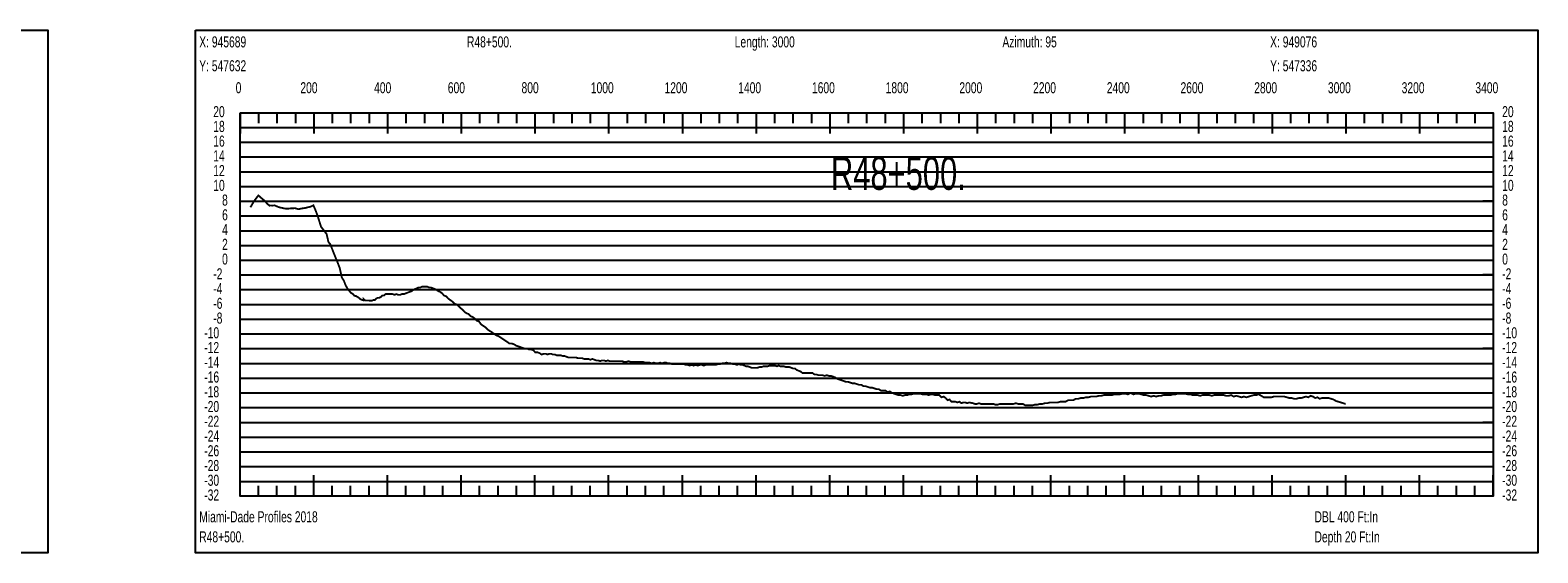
# Model space of a CAD drawing. Header units: inches. Extents: x 471865 to 538526, y 1054316 to 1102451.
# Tile 32 of 114: x 491341 to 495431, y 1067629 to 1069047. Entities that reach past the tile are written whole.
import ezdxf

# ---------------------------------------------------------------- set-up
doc = ezdxf.new("R2010")
doc.units = ezdxf.units.IN
doc.header["$MEASUREMENT"] = 0
for name, color, linetype in [('LABELS', 7, 'Continuous'), ('X_Gr1', 7, 'Continuous'), ('XSECTION', 7, 'Continuous')]:
    doc.layers.add(name, color=color, linetype=linetype)
doc.styles.get("Standard").update_dxf_attribs({"font": 'arial.ttf'})

msp = doc.modelspace()

# ---------------------------------------------------------------- linework, layer by layer
at = {"layer": 'X_Gr1', "color": 6, "linetype": 'Continuous', "lineweight": 18, "true_color": 0xff00ff, "transparency": 33554687, "const_width": 5}
msp.add_lwpolyline([(491938.2, 1068566.5), (491938.2, 1068566.5), (491948.8, 1068584.4), (491959.8, 1068598.6), (491968, 1068591.4), (491978, 1068583.1), (491983.6, 1068576), (491990.1, 1068570.9), (491990.8, 1068571.6), (491996.7, 1068571), (492004, 1068571.6), (492014.8, 1068566.9), (492029.8, 1068563.4), (492037.4, 1068562.5), (492047.7, 1068563.5), (492059.2, 1068564), (492068.5, 1068561.3), (492077.9, 1068563.4), (492087.1, 1068564.6), (492096, 1068567), (492102.1, 1068568.3), (492109, 1068571.9), (492116.4, 1068554.4), (492121.5, 1068540.1), (492129.7, 1068513.8), (492138.8, 1068501.9), (492144.8, 1068494.2), (492149.9, 1068472), (492154.6, 1068466.8), (492167.6, 1068433.9), (492173.3, 1068420.2), (492180.3, 1068402.2), (492186.1, 1068376.2), (492191.7, 1068367.2), (492196.7, 1068354.5), (492201, 1068346.8), (492205.3, 1068341), (492211.3, 1068334.1), (492216.7, 1068331), (492220.4, 1068326.2), (492224.6, 1068325.7), (492230.7, 1068322.2), (492237.1, 1068316.8), (492244.5, 1068314.1), (492245, 1068317.9), (492249, 1068313.9), (492255.4, 1068313.6), (492261.7, 1068313.3), (492267.9, 1068313), (492271.9, 1068315), (492275.8, 1068315), (492279.7, 1068319), (492283.8, 1068321), (492287.8, 1068321), (492291.7, 1068323), (492295.9, 1068327), (492300.3, 1068327), (492304.9, 1068331), (492309.5, 1068331), (492314.2, 1068331), (492319.1, 1068331), (492324, 1068331), (492328.9, 1068329), (492334.1, 1068331), (492339, 1068329), (492344.1, 1068329), (492349.3, 1068331), (492354.5, 1068331), (492359.8, 1068333), (492364.9, 1068335), (492370.1, 1068337), (492375.6, 1068339), (492380.8, 1068343), (492385.6, 1068345), (492390.2, 1068347), (492394.7, 1068349), (492399.1, 1068349), (492403.6, 1068351), (492408.4, 1068351), (492413.3, 1068351), (492418.1, 1068351), (492422.9, 1068349), (492427.8, 1068349), (492432.8, 1068347), (492437.8, 1068345), (492442.7, 1068343), (492447.8, 1068339), (492452.9, 1068337), (492458.3, 1068333), (492463.6, 1068327), (492469.1, 1068325), (492474.7, 1068319), (492480.1, 1068315), (492485.7, 1068311), (492491.5, 1068305), (492497.1, 1068303), (492502.7, 1068299), (492508.1, 1068293), (492513.5, 1068289), (492518.8, 1068283), (492524.5, 1068279), (492530.2, 1068277), (492535.6, 1068271), (492541, 1068269), (492546.3, 1068265), (492552, 1068259), (492558, 1068257), (492563.9, 1068249), (492569.7, 1068245), (492575.5, 1068241), (492581.5, 1068235), (492587.7, 1068231), (492593.8, 1068227), (492599.7, 1068223), (492605.4, 1068219), (492611.2, 1068217), (492617.3, 1068213), (492623.3, 1068209), (492629.2, 1068205), (492635.1, 1068201), (492640.9, 1068197), (492646.9, 1068197), (492653, 1068195), (492659.2, 1068191), (492665.2, 1068189), (492671.2, 1068187), (492676.9, 1068185), (492682.5, 1068183), (492688.4, 1068183), (492694, 1068181), (492699.5, 1068181), (492705.4, 1068179), (492711, 1068173), (492716.8, 1068173), (492722.6, 1068171), (492728.4, 1068167), (492734.1, 1068169), (492739.6, 1068169), (492744.5, 1068167), (492749.1, 1068169), (492753.9, 1068169), (492758.9, 1068167), (492763.9, 1068167), (492769.2, 1068165), (492774.5, 1068165), (492779.8, 1068165), (492785.2, 1068163), (492790.4, 1068163), (492795.8, 1068161), (492800.9, 1068159), (492805.8, 1068159), (492811, 1068159), (492816.2, 1068159), (492821.6, 1068159), (492827.1, 1068157), (492832.6, 1068157), (492838.3, 1068157), (492843.9, 1068155), (492849.5, 1068155), (492855.2, 1068155), (492860.6, 1068153), (492866, 1068155), (492871.4, 1068153), (492876.6, 1068151), (492881.7, 1068151), (492886.9, 1068149), (492892, 1068151), (492897.4, 1068151), (492902.7, 1068149), (492907.9, 1068151), (492913.2, 1068149), (492918.4, 1068149), (492923.7, 1068149), (492929.4, 1068149), (492935, 1068149), (492940.6, 1068149), (492946.5, 1068149), (492952.3, 1068147), (492958.1, 1068147), (492964, 1068149), (492969.7, 1068147), (492975.5, 1068147), (492981.2, 1068147), (492986.7, 1068147), (492992.4, 1068147), (492998, 1068147), (493003.7, 1068147), (493009.1, 1068145), (493014.9, 1068145), (493020.9, 1068145), (493026.7, 1068143), (493032.5, 1068145), (493038.2, 1068143), (493044, 1068143), (493049.7, 1068145), (493055.3, 1068143), (493060.8, 1068145), (493066.1, 1068145), (493071.4, 1068143), (493076.6, 1068143), (493081.7, 1068141), (493086.8, 1068141), (493091.8, 1068141), (493097.2, 1068141), (493102.6, 1068141), (493108.1, 1068141), (493113.9, 1068141), (493119.4, 1068139), (493124.6, 1068139), (493129.7, 1068137), (493135.1, 1068139), (493140.8, 1068137), (493146.5, 1068139), (493152.1, 1068137), (493157.6, 1068139), (493163, 1068139), (493168.4, 1068137), (493173.6, 1068139), (493178.9, 1068139), (493184.1, 1068139), (493189.4, 1068139), (493195, 1068139), (493200.6, 1068139), (493206.4, 1068141), (493212.3, 1068141), (493218.1, 1068143), (493224.2, 1068143), (493230.2, 1068145), (493235.9, 1068143), (493241.6, 1068143), (493247.3, 1068141), (493252.8, 1068141), (493258.2, 1068139), (493263.6, 1068141), (493268.7, 1068139), (493273.6, 1068139), (493278.5, 1068137), (493283.3, 1068135), (493288.2, 1068135), (493293.3, 1068133), (493298.4, 1068131), (493303.5, 1068131), (493308.6, 1068131), (493313.8, 1068131), (493319.2, 1068133), (493324.7, 1068133), (493330.4, 1068135), (493335.9, 1068135), (493341.3, 1068135), (493346.7, 1068137), (493352.1, 1068137), (493357.1, 1068137), (493362, 1068137), (493366.8, 1068135), (493371.4, 1068137), (493376.1, 1068135), (493380.9, 1068135), (493385.8, 1068135), (493390.7, 1068133), (493395.8, 1068133), (493400.8, 1068133), (493405.9, 1068131), (493410.8, 1068129), (493415.7, 1068129), (493420.6, 1068125), (493425.5, 1068123), (493430.7, 1068121), (493436, 1068117), (493441.1, 1068117), (493446.7, 1068117), (493452.3, 1068117), (493457.7, 1068117), (493463.1, 1068117), (493468.4, 1068113), (493473.7, 1068113), (493479.3, 1068111), (493484.9, 1068111), (493490.5, 1068111), (493496.1, 1068109), (493501.9, 1068111), (493507.7, 1068109), (493513.3, 1068109), (493519, 1068107), (493524.7, 1068105), (493530.5, 1068101), (493536.3, 1068099), (493542.3, 1068097), (493548.2, 1068095), (493553.8, 1068093), (493559.4, 1068093), (493565.3, 1068091), (493571.4, 1068089), (493577.4, 1068089), (493583.2, 1068087), (493589.2, 1068085), (493595.4, 1068085), (493601.5, 1068081), (493607.6, 1068081), (493613.6, 1068079), (493619.6, 1068077), (493625.5, 1068077), (493631.4, 1068075), (493637.3, 1068073), (493643.1, 1068073), (493649, 1068069), (493655, 1068069), (493661.1, 1068069), (493667, 1068065), (493673, 1068067), (493678.8, 1068063), (493684.4, 1068061), (493690.4, 1068059), (493696.3, 1068057), (493702.3, 1068057), (493708.2, 1068055), (493714.1, 1068057), (493720.1, 1068057), (493726, 1068059), (493731.7, 1068059), (493737.5, 1068061), (493743.3, 1068061), (493749.3, 1068061), (493755.2, 1068061), (493761.1, 1068059), (493766.7, 1068059), (493772.3, 1068059), (493778.2, 1068057), (493784, 1068059), (493789.8, 1068059), (493795.6, 1068057), (493801.4, 1068057), (493807.4, 1068057), (493813.2, 1068051), (493819, 1068053), (493824.6, 1068049), (493829.9, 1068043), (493835.1, 1068045), (493840.5, 1068039), (493846, 1068039), (493851.3, 1068039), (493856.4, 1068037), (493861.7, 1068039), (493867.2, 1068035), (493872.6, 1068037), (493877.9, 1068037), (493883.1, 1068035), (493888.3, 1068037), (493898.6, 1068035), (493903.9, 1068033), (493909.4, 1068033), (493915, 1068035), (493920.5, 1068033), (493925.9, 1068033), (493931.5, 1068033), (493937, 1068033), (493942.4, 1068033), (493948.1, 1068033), (493953.8, 1068033), (493959.6, 1068031), (493965.5, 1068031), (493971.7, 1068033), (493977.9, 1068033), (493984.1, 1068033), (493990.5, 1068033), (493996.8, 1068033), (494002.8, 1068033), (494008.7, 1068033), (494015, 1068035), (494021.3, 1068033), (494027.7, 1068033), (494034.3, 1068033), (494040.6, 1068029), (494046.9, 1068029), (494053.3, 1068029), (494059.9, 1068029), (494066.5, 1068031), (494073.4, 1068031), (494080.1, 1068033), (494086.9, 1068033), (494093.7, 1068035), (494100.5, 1068035), (494107.4, 1068037), (494114.6, 1068037), (494121.6, 1068037), (494128.5, 1068037), (494135.6, 1068039), (494142.7, 1068039), (494149.7, 1068039), (494156.8, 1068043), (494163.8, 1068043), (494170.6, 1068043), (494177.5, 1068047), (494184.3, 1068047), (494191.1, 1068049), (494198.1, 1068049), (494205.1, 1068051), (494212.1, 1068051), (494219.1, 1068053), (494226.2, 1068053), (494233.1, 1068053), (494239.9, 1068055), (494246.8, 1068055), (494253.9, 1068057), (494261.1, 1068057), (494268.2, 1068057), (494275.3, 1068057), (494282.5, 1068059), (494289.8, 1068059), (494297.1, 1068059), (494304.4, 1068061), (494311.8, 1068061), (494319, 1068059), (494326.4, 1068063), (494333.9, 1068059), (494341.2, 1068061), (494348.2, 1068061), (494355, 1068059), (494361.8, 1068057), (494368.6, 1068057), (494375.3, 1068055), (494382, 1068053), (494388.8, 1068055), (494395.6, 1068053), (494402.5, 1068055), (494409, 1068055), (494415.1, 1068057), (494421.4, 1068057), (494427.9, 1068057), (494434.5, 1068057), (494441.2, 1068059), (494447.9, 1068059), (494454.5, 1068061), (494461.1, 1068061), (494467.7, 1068061), (494474.5, 1068061), (494481.4, 1068059), (494488.2, 1068059), (494495, 1068057), (494501.7, 1068057), (494508.3, 1068057), (494515, 1068055), (494521.4, 1068057), (494527.7, 1068057), (494534.1, 1068057), (494540.3, 1068057), (494546.5, 1068055), (494552.9, 1068057), (494559.5, 1068057), (494565.9, 1068057), (494572.4, 1068057), (494579.1, 1068057), (494585.6, 1068055), (494592.3, 1068055), (494599.1, 1068057), (494606, 1068053), (494613.1, 1068055), (494620.3, 1068053), (494627.1, 1068051), (494633.6, 1068053), (494640.2, 1068051), (494647, 1068053), (494653.8, 1068055), (494660.7, 1068057), (494667.3, 1068057), (494674, 1068059), (494680.9, 1068055), (494687.6, 1068051), (494694.4, 1068051), (494701.4, 1068051), (494708.3, 1068051), (494715.3, 1068053), (494722.2, 1068053), (494729.2, 1068053), (494736.2, 1068053), (494743.2, 1068053), (494750.3, 1068051), (494757, 1068049), (494763.5, 1068049), (494770, 1068047), (494776.4, 1068047), (494782.8, 1068049), (494789.3, 1068049), (494795.7, 1068051), (494802, 1068053), (494808.4, 1068051), (494814.8, 1068055), (494821, 1068053), (494827.3, 1068049), (494833.3, 1068051), (494839.2, 1068047), (494845.2, 1068049), (494851.3, 1068049), (494857.6, 1068049), (494864, 1068049), (494870.3, 1068047), (494876.8, 1068045), (494883.5, 1068041), (494890.1, 1068039), (494896.7, 1068037), (494903.3, 1068035), (494909.9, 1068033), (494910.1, 1068033)], dxfattribs=at)
at = {"layer": 'XSECTION', "color": 18, "linetype": 'Continuous', "true_color": 0x000000}
for points in [[(487746.5, 1069047), (491388.9, 1069047), (491388.9, 1067629), (487746.5, 1067629), (487746.5, 1069047)], [(491788.9, 1069047), (495431.3, 1069047), (495431.3, 1067629), (491788.9, 1067629), (491788.9, 1069047)], [(491910.1, 1068823), (495310.1, 1068823), (495310.1, 1067783), (491910.1, 1067783), (491910.1, 1068823)], [(491910.1, 1068823), (491910.1, 1068766.6)], [(491910.1, 1068823), (491910.1, 1068766.6)], [(491910.1, 1068823), (491910.1, 1068795)], [(491910.1, 1068823), (491910.1, 1068795)], [(491960.1, 1068823), (491960.1, 1068795)], [(492010.1, 1068823), (492010.1, 1068795)], [(492060.1, 1068823), (492060.1, 1068795)], [(492110.1, 1068823), (492110.1, 1068766.6)], [(492110.1, 1068823), (492110.1, 1068795)], [(492160.1, 1068823), (492160.1, 1068795)], [(492210.1, 1068823), (492210.1, 1068795)], [(492260.1, 1068823), (492260.1, 1068795)], [(492310.1, 1068823), (492310.1, 1068766.6)], [(492310.1, 1068823), (492310.1, 1068795)], [(492360.1, 1068823), (492360.1, 1068795)], [(492410.1, 1068823), (492410.1, 1068795)], [(492460.1, 1068823), (492460.1, 1068795)], [(492510.1, 1068823), (492510.1, 1068766.6)], [(492510.1, 1068823), (492510.1, 1068795)], [(492560.1, 1068823), (492560.1, 1068795)], [(492610.1, 1068823), (492610.1, 1068795)], [(492660.1, 1068823), (492660.1, 1068795)], [(492710.1, 1068823), (492710.1, 1068766.6)], [(492710.1, 1068823), (492710.1, 1068795)], [(492760.1, 1068823), (492760.1, 1068795)], [(492810.1, 1068823), (492810.1, 1068795)], [(492860.1, 1068823), (492860.1, 1068795)], [(492910.1, 1068823), (492910.1, 1068766.6)], [(492910.1, 1068823), (492910.1, 1068795)], [(492960.1, 1068823), (492960.1, 1068795)], [(493010.1, 1068823), (493010.1, 1068795)], [(493060.1, 1068823), (493060.1, 1068795)], [(493110.1, 1068823), (493110.1, 1068766.6)], [(493110.1, 1068823), (493110.1, 1068795)], [(493160.1, 1068823), (493160.1, 1068795)], [(493210.1, 1068823), (493210.1, 1068795)], [(493260.1, 1068823), (493260.1, 1068795)], [(493310.1, 1068823), (493310.1, 1068766.6)], [(493310.1, 1068823), (493310.1, 1068795)], [(493360.1, 1068823), (493360.1, 1068795)], [(493410.1, 1068823), (493410.1, 1068795)], [(493460.1, 1068823), (493460.1, 1068795)], [(493510.1, 1068823), (493510.1, 1068766.6)], [(493510.1, 1068823), (493510.1, 1068795)], [(493560.1, 1068823), (493560.1, 1068795)], [(493610.1, 1068823), (493610.1, 1068795)], [(493660.1, 1068823), (493660.1, 1068795)], [(493710.1, 1068823), (493710.1, 1068766.6)], [(493710.1, 1068823), (493710.1, 1068795)], [(493760.1, 1068823), (493760.1, 1068795)], [(493810.1, 1068823), (493810.1, 1068795)], [(493860.1, 1068823), (493860.1, 1068795)], [(493910.1, 1068823), (493910.1, 1068766.6)], [(493910.1, 1068823), (493910.1, 1068795)], [(493960.1, 1068823), (493960.1, 1068795)], [(494010.1, 1068823), (494010.1, 1068795)], [(494060.1, 1068823), (494060.1, 1068795)], [(494110.1, 1068823), (494110.1, 1068766.6)], [(494110.1, 1068823), (494110.1, 1068795)], [(494160.1, 1068823), (494160.1, 1068795)], [(494210.1, 1068823), (494210.1, 1068795)], [(494260.1, 1068823), (494260.1, 1068795)], [(494310.1, 1068823), (494310.1, 1068766.6)], [(494310.1, 1068823), (494310.1, 1068795)], [(494360.1, 1068823), (494360.1, 1068795)], [(494410.1, 1068823), (494410.1, 1068795)], [(494460.1, 1068823), (494460.1, 1068795)], [(494510.1, 1068823), (494510.1, 1068766.6)], [(494510.1, 1068823), (494510.1, 1068795)], [(494560.1, 1068823), (494560.1, 1068795)], [(494610.1, 1068823), (494610.1, 1068795)], [(494660.1, 1068823), (494660.1, 1068795)], [(494710.1, 1068823), (494710.1, 1068766.6)], [(494710.1, 1068823), (494710.1, 1068795)], [(494760.1, 1068823), (494760.1, 1068795)], [(494810.1, 1068823), (494810.1, 1068795)], [(494860.1, 1068823), (494860.1, 1068795)], [(494910.1, 1068823), (494910.1, 1068766.6)], [(494910.1, 1068823), (494910.1, 1068795)], [(494960.1, 1068823), (494960.1, 1068795)], [(495010.1, 1068823), (495010.1, 1068795)], [(495060.1, 1068823), (495060.1, 1068795)], [(495110.1, 1068823), (495110.1, 1068766.6)], [(495110.1, 1068823), (495110.1, 1068795)], [(495160.1, 1068823), (495160.1, 1068795)], [(495210.1, 1068823), (495210.1, 1068795)], [(495260.1, 1068823), (495260.1, 1068795)], [(495310.1, 1068823), (495310.1, 1068766.6)], [(495310.1, 1068823), (495310.1, 1068795)], [(491910.1, 1068583), (491938.1, 1068583)], [(495310.1, 1068583), (495282.1, 1068583)], [(491910.1, 1068383), (491938.1, 1068383)], [(495310.1, 1068383), (495282.1, 1068383)], [(491910.1, 1068183), (491938.1, 1068183)], [(495310.1, 1068183), (495282.1, 1068183)], [(491910.1, 1067983), (491938.1, 1067983)], [(495310.1, 1067983), (495282.1, 1067983)], [(491910.1, 1067783), (491910.1, 1067839.4)], [(491910.1, 1067783), (491910.1, 1067839.4)], [(491910.1, 1067783), (491910.1, 1067811)], [(491910.1, 1067783), (491910.1, 1067811)], [(491960.1, 1067783), (491960.1, 1067811)], [(492010.1, 1067783), (492010.1, 1067811)], [(492060.1, 1067783), (492060.1, 1067811)], [(492110.1, 1067783), (492110.1, 1067839.4)], [(492110.1, 1067783), (492110.1, 1067811)], [(492160.1, 1067783), (492160.1, 1067811)], [(492210.1, 1067783), (492210.1, 1067811)], [(492260.1, 1067783), (492260.1, 1067811)], [(492310.1, 1067783), (492310.1, 1067839.4)], [(492310.1, 1067783), (492310.1, 1067811)], [(492360.1, 1067783), (492360.1, 1067811)], [(492410.1, 1067783), (492410.1, 1067811)], [(492460.1, 1067783), (492460.1, 1067811)], [(492510.1, 1067783), (492510.1, 1067839.4)], [(492510.1, 1067783), (492510.1, 1067811)], [(492560.1, 1067783), (492560.1, 1067811)], [(492610.1, 1067783), (492610.1, 1067811)], [(492660.1, 1067783), (492660.1, 1067811)], [(492710.1, 1067783), (492710.1, 1067839.4)], [(492710.1, 1067783), (492710.1, 1067811)], [(492760.1, 1067783), (492760.1, 1067811)], [(492810.1, 1067783), (492810.1, 1067811)], [(492860.1, 1067783), (492860.1, 1067811)], [(492910.1, 1067783), (492910.1, 1067839.4)], [(492910.1, 1067783), (492910.1, 1067811)], [(492960.1, 1067783), (492960.1, 1067811)], [(493010.1, 1067783), (493010.1, 1067811)], [(493060.1, 1067783), (493060.1, 1067811)], [(493110.1, 1067783), (493110.1, 1067839.4)], [(493110.1, 1067783), (493110.1, 1067811)], [(493160.1, 1067783), (493160.1, 1067811)], [(493210.1, 1067783), (493210.1, 1067811)], [(493260.1, 1067783), (493260.1, 1067811)], [(493310.1, 1067783), (493310.1, 1067839.4)], [(493310.1, 1067783), (493310.1, 1067811)], [(493360.1, 1067783), (493360.1, 1067811)], [(493410.1, 1067783), (493410.1, 1067811)], [(493460.1, 1067783), (493460.1, 1067811)], [(493510.1, 1067783), (493510.1, 1067839.4)], [(493510.1, 1067783), (493510.1, 1067811)], [(493560.1, 1067783), (493560.1, 1067811)], [(493610.1, 1067783), (493610.1, 1067811)], [(493660.1, 1067783), (493660.1, 1067811)], [(493710.1, 1067783), (493710.1, 1067839.4)], [(493710.1, 1067783), (493710.1, 1067811)], [(493760.1, 1067783), (493760.1, 1067811)], [(493810.1, 1067783), (493810.1, 1067811)], [(493860.1, 1067783), (493860.1, 1067811)], [(493910.1, 1067783), (493910.1, 1067839.4)], [(493910.1, 1067783), (493910.1, 1067811)], [(493960.1, 1067783), (493960.1, 1067811)], [(494010.1, 1067783), (494010.1, 1067811)], [(494060.1, 1067783), (494060.1, 1067811)], [(494110.1, 1067783), (494110.1, 1067839.4)], [(494110.1, 1067783), (494110.1, 1067811)], [(494160.1, 1067783), (494160.1, 1067811)], [(494210.1, 1067783), (494210.1, 1067811)], [(494260.1, 1067783), (494260.1, 1067811)], [(494310.1, 1067783), (494310.1, 1067839.4)], [(494310.1, 1067783), (494310.1, 1067811)], [(494360.1, 1067783), (494360.1, 1067811)], [(494410.1, 1067783), (494410.1, 1067811)], [(494460.1, 1067783), (494460.1, 1067811)], [(494510.1, 1067783), (494510.1, 1067839.4)], [(494510.1, 1067783), (494510.1, 1067811)], [(494560.1, 1067783), (494560.1, 1067811)], [(494610.1, 1067783), (494610.1, 1067811)], [(494660.1, 1067783), (494660.1, 1067811)], [(494710.1, 1067783), (494710.1, 1067839.4)], [(494710.1, 1067783), (494710.1, 1067811)], [(494760.1, 1067783), (494760.1, 1067811)], [(494810.1, 1067783), (494810.1, 1067811)], [(494860.1, 1067783), (494860.1, 1067811)], [(494910.1, 1067783), (494910.1, 1067839.4)], [(494910.1, 1067783), (494910.1, 1067811)], [(494960.1, 1067783), (494960.1, 1067811)], [(495010.1, 1067783), (495010.1, 1067811)], [(495060.1, 1067783), (495060.1, 1067811)], [(495110.1, 1067783), (495110.1, 1067839.4)], [(495110.1, 1067783), (495110.1, 1067811)], [(495160.1, 1067783), (495160.1, 1067811)], [(495210.1, 1067783), (495210.1, 1067811)], [(495260.1, 1067783), (495260.1, 1067811)], [(495310.1, 1067783), (495310.1, 1067839.4)], [(495310.1, 1067783), (495310.1, 1067811)]]:
    msp.add_lwpolyline(points, dxfattribs=at)
at = {"layer": 'XSECTION', "color": 18, "true_color": 0x000000}
for points in [[(491910.1, 1068783), (495310.1, 1068783)], [(491910.1, 1068743), (495310.1, 1068743)], [(491910.1, 1068703), (495310.1, 1068703)], [(491910.1, 1068663), (495310.1, 1068663)], [(491910.1, 1068623), (495310.1, 1068623)], [(491910.1, 1068583), (495310.1, 1068583)], [(491910.1, 1068543), (495310.1, 1068543)], [(491910.1, 1068503), (495310.1, 1068503)], [(491910.1, 1068463), (495310.1, 1068463)], [(491910.1, 1068423), (495310.1, 1068423)], [(491910.1, 1068383), (495310.1, 1068383)], [(491910.1, 1068343), (495310.1, 1068343)], [(491910.1, 1068303), (495310.1, 1068303)], [(491910.1, 1068263), (495310.1, 1068263)], [(491910.1, 1068223), (495310.1, 1068223)], [(491910.1, 1068183), (495310.1, 1068183)], [(491910.1, 1068143), (495310.1, 1068143)], [(491910.1, 1068103), (495310.1, 1068103)], [(491910.1, 1068063), (495310.1, 1068063)], [(491910.1, 1068023), (495310.1, 1068023)], [(491910.1, 1067983), (495310.1, 1067983)], [(491910.1, 1067943), (495310.1, 1067943)], [(491910.1, 1067903), (495310.1, 1067903)], [(491910.1, 1067863), (495310.1, 1067863)], [(491910.1, 1067823), (495310.1, 1067823)]]:
    msp.add_lwpolyline(points, dxfattribs=at)

# ---------------------------------------------------------------- texts
at = {"layer": 'LABELS', "color": 18, "true_color": 0x000000, "width": 0.666667}
for s, height, p in [('X: 945689', 30, (491799.3, 1069000.2)), ('R48+500.', 30, (492525.7, 1069000.2)), ('Length: 3000', 30, (493252.1, 1069000.2)), ('Azimuth: 95', 30, (493978.5, 1069000.2)), ('X: 949076', 30, (494704.9, 1069000.2)), ('Y: 547632', 30, (491799.3, 1068935.4)), ('Y: 547336', 30, (494704.9, 1068935.4)), ('0', 30, (491898.1, 1068875.8)), ('0', 30, (491898.1, 1068875.8)), ('200', 30, (492073.7, 1068875.8)), ('400', 30, (492273.7, 1068875.8)), ('600', 30, (492473.7, 1068875.8)), ('800', 30, (492673.7, 1068875.8)), ('1000', 30, (492861.7, 1068875.8)), ('1200', 30, (493061.7, 1068875.8)), ('1400', 30, (493261.7, 1068875.8)), ('1600', 30, (493461.7, 1068875.8)), ('1800', 30, (493661.7, 1068875.8)), ('2000', 30, (493861.7, 1068875.8)), ('2200', 30, (494061.7, 1068875.8)), ('2400', 30, (494261.7, 1068875.8)), ('2600', 30, (494461.7, 1068875.8)), ('2800', 30, (494661.7, 1068875.8)), ('3000', 30, (494861.7, 1068875.8)), ('3200', 30, (495061.7, 1068875.8)), ('3400', 30, (495261.7, 1068875.8)), ('20', 30, (491837.3, 1068811)), ('20', 30, (495334.5, 1068811)), ('18', 30, (491837.3, 1068771)), ('18', 30, (495334.5, 1068771)), ('16', 30, (491837.3, 1068731)), ('16', 30, (495334.5, 1068731)), ('14', 30, (491837.3, 1068691)), ('14', 30, (495334.5, 1068691)), ('12', 30, (491837.3, 1068651)), ('R48+500.', 90, (493513.3, 1068613.8)), ('12', 30, (495334.5, 1068651)), ('10', 30, (491837.3, 1068611)), ('10', 30, (495334.5, 1068611)), ('8', 30, (491861.3, 1068571)), ('8', 30, (495334.5, 1068571)), ('6', 30, (491861.3, 1068531)), ('6', 30, (495334.5, 1068531)), ('4', 30, (491861.3, 1068491)), ('4', 30, (495334.5, 1068491)), ('2', 30, (491861.3, 1068451)), ('2', 30, (495334.5, 1068451)), ('0', 30, (491861.3, 1068411)), ('0', 30, (495334.5, 1068411)), ('-2', 30, (491837.3, 1068371)), ('-2', 30, (495334.5, 1068371)), ('-4', 30, (491837.3, 1068331)), ('-4', 30, (495334.5, 1068331)), ('-6', 30, (491837.3, 1068291)), ('-6', 30, (495334.5, 1068291)), ('-8', 30, (491837.3, 1068251)), ('-8', 30, (495334.5, 1068251)), ('-10', 30, (491812.9, 1068211)), ('-10', 30, (495334.5, 1068211)), ('-12', 30, (491812.9, 1068171)), ('-12', 30, (495334.5, 1068171)), ('-14', 30, (491812.9, 1068131)), ('-14', 30, (495334.5, 1068131)), ('-16', 30, (491812.9, 1068091)), ('-16', 30, (495334.5, 1068091)), ('-18', 30, (491812.9, 1068051)), ('-18', 30, (495334.5, 1068051)), ('-20', 30, (491812.9, 1068011)), ('-20', 30, (495334.5, 1068011)), ('-22', 30, (491812.9, 1067971)), ('-22', 30, (495334.5, 1067971)), ('-24', 30, (491812.9, 1067931)), ('-24', 30, (495334.5, 1067931)), ('-26', 30, (491812.9, 1067891)), ('-26', 30, (495334.5, 1067891)), ('-28', 30, (491812.9, 1067851)), ('-28', 30, (495334.5, 1067851)), ('-30', 30, (491812.9, 1067811)), ('-30', 30, (495334.5, 1067811)), ('-32', 30, (491812.9, 1067771)), ('-32', 30, (495334.5, 1067771)), ('Miami-Dade Profiles 2018', 30, (491799.3, 1067711.8)), ('DBL 400 Ft:In', 30, (494825.3, 1067711.8)), ('R48+500.', 30, (491799.3, 1067657.4)), ('Depth 20 Ft:In', 30, (494825.3, 1067657.4))]:
    msp.add_text(s, height=height, dxfattribs=at).set_placement(p)

doc.saveas('drawing.dxf')
